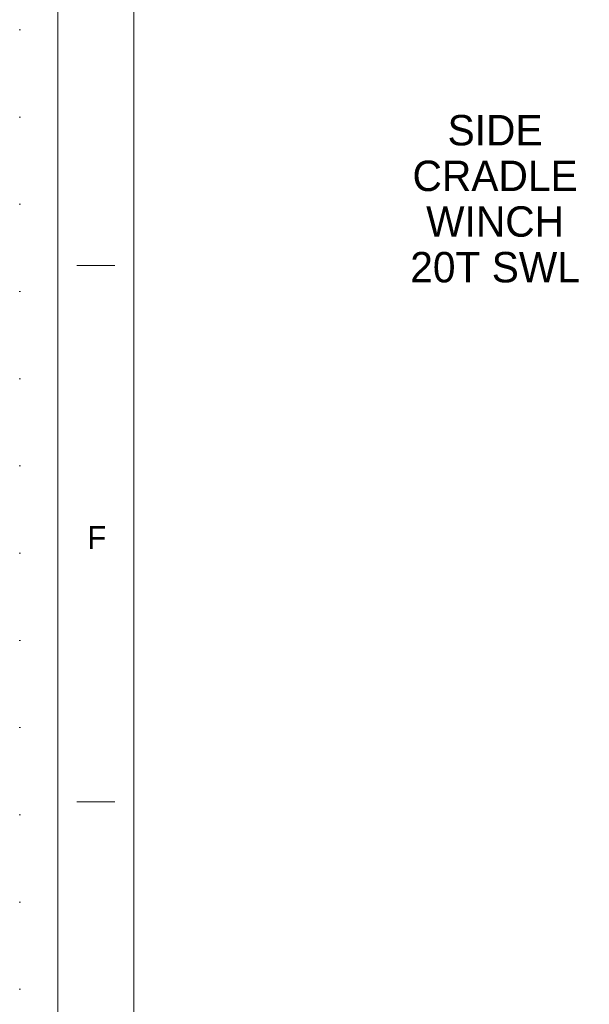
# Model space of a CAD drawing. Header units: millimetres. Extents: x 53746 to 116821, y -810352 to -765802.
# Tile 2 of 256: x 53746 to 59357, y -800647 to -790942. Entities that reach past the tile are written whole.
import ezdxf

# ---------------------------------------------------------------- set-up
doc = ezdxf.new("R2010")
doc.units = ezdxf.units.MM
doc.header["$MEASUREMENT"] = 0
doc.linetypes.add('DGN Style 1', pattern=[859.776004, 1.430576, -858.345429])
doc.layers.add('Main Cradle Rails', color=7, linetype='Continuous', lineweight=0)
doc.styles.add('Style-ENGINEERING', font='ENGINEERING.shx')

# ---------------------------------------------------------------- blocks, each defined once
blk = doc.blocks.new('*U66')
for p, q in [((-408.05, -70.47), (-413.05, -70.47)), ((-408.05, -140.97), (-413.05, -140.97))]:
    blk.add_line(p, q)
at = {"color": 7, "linetype": 'Continuous', "lineweight": 0, "flags": 128}
blk.add_lwpolyline([(-415.55, 292.03), (415.45, 292.03), (415.45, -291.97), (-415.55, -291.97), (-415.55, 292.03)], close=True, dxfattribs=at)
at = {"color": 7, "linetype": 'Continuous', "lineweight": 13, "flags": 128}
blk.add_lwpolyline([(-405.55, 282.03), (405.45, 282.03), (405.45, -281.97), (-405.55, -281.97), (-405.55, 282.03)], close=True, dxfattribs=at)
at = {"insert": (-410.42, -106.22), "char_height": 3, "attachment_point": 5, "line_spacing_factor": 1.2, "style": 'Style-ENGINEERING'}
blk.add_mtext('F', dxfattribs=at)
blk = doc.blocks.new('*U57')
at = {"color": 7, "linetype": 'DGN Style 1', "lineweight": 0, "flags": 128}
blk.add_lwpolyline([(-31537.5, 22275), (31537.5, 22275), (31537.5, -22275), (-31537.5, -22275), (-31537.5, 22275)], close=True, dxfattribs=at)
at = {"xscale": 74.99999999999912, "yscale": 74.99999999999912, "zscale": 74.99999999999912}
blk.add_blockref('*U66', (3.5, -2.2), dxfattribs=at)
at = {"color": 7, "insert": (-26854.1, -4631.1), "char_height": 300, "width": 2047.525, "attachment_point": 5, "line_spacing_factor": 0.9, "style": 'Style-ENGINEERING'}
blk.add_mtext('\\FENGINEERING;SIDE CRADLE WINCH 20T SWL', dxfattribs=at)

msp = doc.modelspace()

# ---------------------------------------------------------------- block references
at = {"layer": 'Main Cradle Rails', "color": 7, "linetype": 'Continuous', "lineweight": 0}
msp.add_blockref('*U57', (85283.05, -788076.95), dxfattribs=at)

doc.saveas('drawing.dxf')
